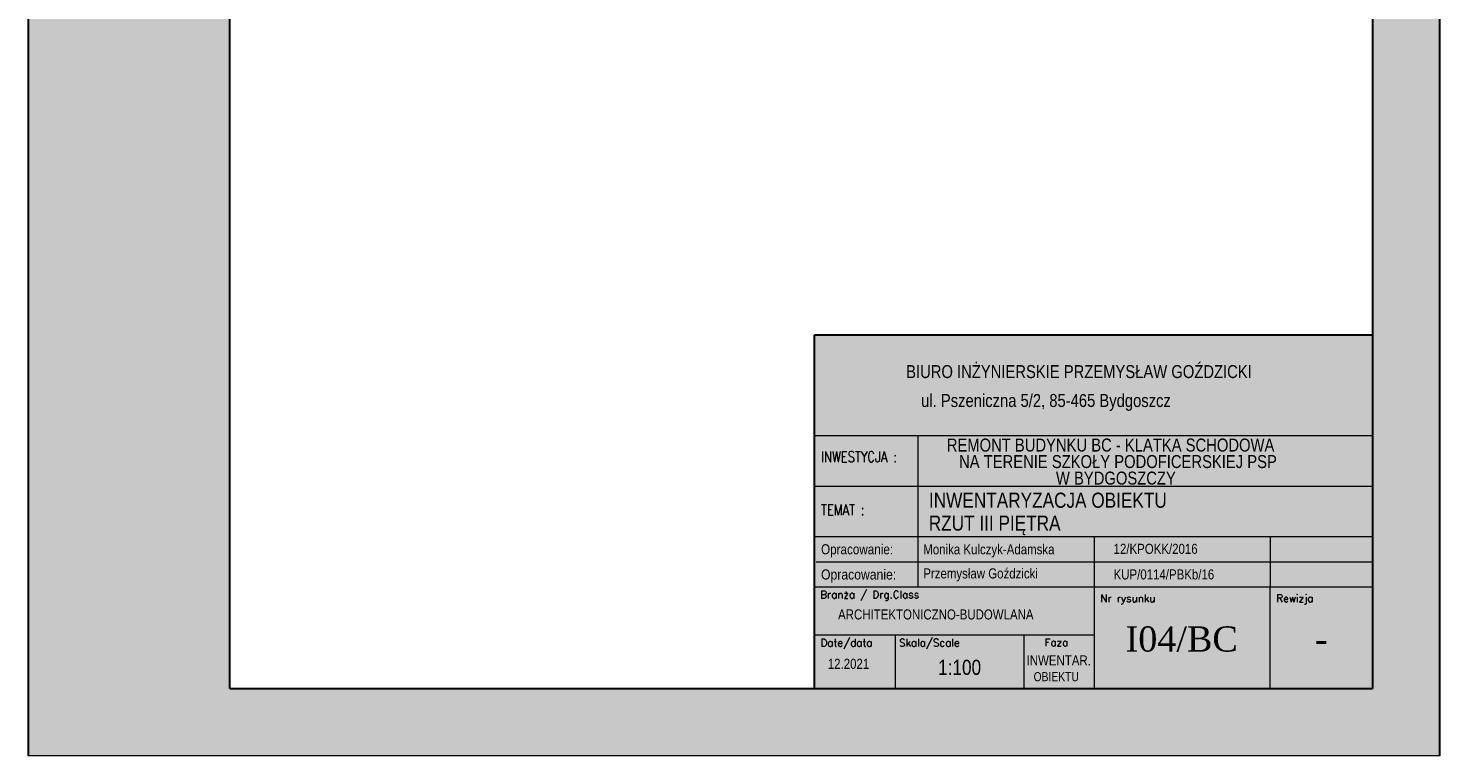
# Model space of a CAD drawing. Header units: millimetres. Extents: x 2046 to 20985, y -3049 to 4498.
# Tile 7 of 19: x 2046 to 4146, y 1140 to 2224. Entities that reach past the tile are written whole.
import ezdxf
from ezdxf.enums import TextEntityAlignment as Align

# ---------------------------------------------------------------- set-up
doc = ezdxf.new("R2010")
doc.units = ezdxf.units.MM
doc.layers.get('0').update_dxf_attribs({"lineweight": 18})
for name, color, linetype, lineweight in [('Cienka', 7, 'Continuous', 18), ('PG_WIDOKOWE_CIENKIE', 1, 'Continuous', 18), ('PG_ŚCIANY_SŁUPY', 4, 'Continuous', 30), ('Przekrojowa', 60, 'Continuous', 18), ('TABC', 1, 'Continuous', 18), ('TABELKA', 7, 'Continuous', 18)]:
    doc.layers.add(name, color=color, linetype=linetype, lineweight=lineweight)
doc.styles.add('BIKTS', font='bikromsw.shx', dxfattribs={"width": 0.85})
doc.styles.add('ROMANC', font='times.ttf', dxfattribs={"height": 20})
doc.styles.add('ROMANS', font='bikromsw.shx', dxfattribs={"width": 0.8})
doc.styles.add('SIMPLEX', font='SIMPLEX')

# ---------------------------------------------------------------- blocks, each defined once
blk = doc.blocks.new('A$C38c5ed0e')
at = {"true_color": 0xffffff}
h = blk.add_hatch(color=7, dxfattribs=at)
h.dxf.hatch_style = 1
h.paths.add_polyline_path([(1107.2, 702), (0, 702), (0, 0), (1107.2, 0)])
at = {"layer": 'Przekrojowa', "color": 18, "lineweight": 30, "true_color": 0x000000}
for p, q in [((0, 0), (0, 702)), ((0, 702), (1107.2, 702))]:
    blk.add_line(p, q, dxfattribs=at)
blk = doc.blocks.new('TAB-SP')
at = {"color": 18, "true_color": 0x000000}
for p, q in [((-5536, 0), (-5536, 3510)), ((-5536, 3510), (0, 3510)), ((0, 3510), (0, 0)), ((-4506, 2008), (-4506, 2508)), ((-5536, 2008), (0, 2008)), ((-4506, 1014), (-4506, 2025)), ((-2760, 1508), (-2760, 531)), ((-1014, 1508), (-1014, 1008)), ((-5520, 1258), (0, 1258)), ((0, 1008), (-5536, 1008)), ((-4506, 1008), (-4506, 1014)), ((-1014, 0), (-1014, 1008)), ((-5536, 0), (0, 0))]:
    blk.add_line(p, q, dxfattribs=at)
at = {"color": 18, "linetype": 'Continuous', "true_color": 0x000000}
for p, q in [((0, 2508), (-5536, 2508)), ((0, 1508), (-5536, 1508)), ((-2760, 531), (-5536, 531)), ((-4733, 0), (-4733, 531)), ((-3457, 0), (-3457, 531)), ((-2760, 531), (-2760, 0))]:
    blk.add_line(p, q, dxfattribs=at)
at = {"color": 18, "true_color": 0x000000, "style": 'ROMANS'}
for s, width, p, p2 in [('Opracowanie:  ', 0.657457, (-5470, 1333), (-4691, 1333)), ('Opracowanie: ', 0.711769, (-5470, 1083), (-4691, 1083))]:
    blk.add_text(s, height=100, dxfattribs=dict(at, width=width)).set_placement(p, p2, align=Align.FIT)
at = {"color": 18, "true_color": 0x000000, "style": 'BIKTS', "width": 0.85}
for tag, p, height in [('TEMAT1', (-4383, 1811), 150), ('TEMAT2', (-4383, 1591), 150), ('PROJEKTOWAł1', (-4383, 1336), 100), ('UPR.NR1', (-2569, 1341), 100), ('PROJEKTOWAŁ2', (-4383, 1086), 100), ('UPR.NR2', (-2569, 1091), 100), ('BRANżA', (-4783, 686), 100), ('DATA', (-5403, 196), 100), ('SKALA', (-4363, 136), 150), ('FAZA', (-3199, 242), 100), ('UPR.NR4', (-3378, 73), 100)]:
    blk.add_attdef(tag, p, '', height=height, dxfattribs=at)
at = {"color": 18, "true_color": 0x000000, "style": 'ROMANC'}
for tag, p in [('NR', (-2075, 368)), ('REWIZJA', (-508, 368))]:
    blk.add_attdef(tag, text='', height=250, dxfattribs=at).set_placement(p, align=Align.CENTER)
at = {"layer": 'TABC', "color": 18, "linetype": 'Continuous', "true_color": 0x000000, "style": 'SIMPLEX'}
for s, p in [('Branża / Drg.Class', (-5478, 896)), ('Nr rysunku', (-2700, 859)), ('Rewizja', (-954, 859)), ('Date/data', (-5475, 418)), ('Skala/Scale', (-4696, 418)), ('Faza', (-3252, 421))]:
    blk.add_text(s, height=74.6, dxfattribs=at).set_placement(p)
at = {"layer": 'TABELKA', "color": 18, "true_color": 0x000000}
for s, height, style, width, p in [('BIURO INŻYNIERSKIE PRZEMYSŁAW GOŹDZICKI', 128.93, 'BIKTS', 0.85, (-4626, 3082)), ('ul. Pszeniczna 5/2, 85-465 Bydgoszcz', 128.93, 'BIKTS', 0.85, (-4477, 2795)), ('REMONT BUDYNKU BC - KLATKA SCHODOWA ', 128.93, 'BIKTS', 0.85, (-4223, 2353)), ('INWESTYCJA :', 105.6, 'SIMPLEX', 0.8, (-5470, 2248)), ('NA TERENIE SZKOŁY PODOFICERSKIEJ PSP ', 128.93, 'BIKTS', 0.85, (-4101, 2189)), ('TEMAT :', 105.6, 'SIMPLEX', 0.8, (-5470, 1721))]:
    blk.add_text(s, height=height, dxfattribs=dict(at, style=style, width=width)).set_placement(p)
at = {"layer": 'TABELKA', "color": 18, "true_color": 0x000000, "insert": (-3140, 2154), "char_height": 128.93, "width": 1530.26, "attachment_point": 1, "style": 'BIKTS'}
blk.add_mtext('W BYDGOSZCZY', dxfattribs=at)
blk = doc.blocks.new('A$C4CFE6BD2')
at = {"true_color": 0xffffff}
h = blk.add_hatch(color=7, dxfattribs=at)
h.dxf.hatch_style = 1
h.paths.add_polyline_path([(100, 2870), (-2000, 2870), (-2000, -100), (100, -100)])
h.paths.add_polyline_path([(-1700, 2770), (0, 2770), (0, 0), (-1700, 0)], flags=16)
at = {"layer": 'Cienka', "color": 1}
for p, q in [((100, 2870), (100, -100)), ((100, -100), (-2000, -100))]:
    blk.add_line(p, q, dxfattribs=at)
at = {"layer": 'PG_ŚCIANY_SŁUPY'}
blk.add_lwpolyline([(100, -100), (100, 2870), (-2000, 2870), (-2000, -100)], dxfattribs=at)
at = {"layer": 'Przekrojowa', "color": 18, "lineweight": 30, "true_color": 0x000000}
for p, q in [((-1700, 0), (-1700, 2770)), ((-1700, 2770), (0, 2770)), ((0, 2770), (0, 0)), ((-1700, 0), (0, 0))]:
    blk.add_line(p, q, dxfattribs=at)

msp = doc.modelspace()

# ---------------------------------------------------------------- block references
at = {"color": 18, "true_color": 0x000000}
ref = msp.add_blockref('TAB-SP', (4046.22, 1240.32), dxfattribs=dict(at, xscale=0.1499999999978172, yscale=0.1499999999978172, zscale=0.1499999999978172))
ref.add_attrib('TEMAT1', 'INWENTARYZACJA OBIEKTU', (3386.27, 1509.55), dxfattribs={"color": 250, "height": 22.5, "style": 'BIKTS', "width": 0.85})
ref.add_attrib('TEMAT2', 'RZUT III PIĘTRA', (3385.98, 1475.49), dxfattribs={"color": 250, "height": 22.5, "style": 'BIKTS', "width": 0.85})
ref.add_attrib('PROJEKTOWAł1', 'Przemysław Goździcki', (3377.82, 1404.34), dxfattribs={"color": 250, "height": 15, "style": 'BIKTS', "width": 0.85})
ref.add_attrib('UPR.NR1', 'KUP/0114/PBKb/16', (3660.92, 1402.83), dxfattribs={"color": 250, "height": 15, "style": 'BIKTS', "width": 0.85})
ref.add_attrib('PROJEKTOWAł2', 'Monika Kulczyk-Adamska', (3377.82, 1440.22), dxfattribs={"color": 250, "height": 15, "style": 'BIKTS', "width": 0.85})
ref.add_attrib('UPR.NR2', '12/KPOKK/2016', (3660.92, 1440.93), dxfattribs={"color": 250, "height": 15, "style": 'BIKTS', "width": 0.85})
ref.add_attrib('UPR.NR4', 'OBIEKTU', (3541.94, 1251.33), dxfattribs={"color": 250, "height": 13.5, "style": 'BIKTS', "width": 0.85})
ref.add_attrib('BRANżA', 'ARCHITEKTONICZNO-BUDOWLANA', (3251.06, 1343.27), dxfattribs={"color": 250, "height": 15, "style": 'BIKTS', "width": 0.85})
ref.add_attrib('DATA', '12.2021', (3235.74, 1269.77), dxfattribs={"color": 250, "height": 15, "style": 'BIKTS', "width": 0.85})
ref.add_attrib('SKALA', '1:100', (3399.86, 1260.77), dxfattribs={"color": 250, "height": 22.5, "style": 'BIKTS', "width": 0.85})
ref.add_attrib('FAZA', 'INWENTAR.', (3531.55, 1274.88), dxfattribs={"color": 250, "height": 15, "style": 'BIKTS', "width": 0.85})
ref.add_attrib('NR', 'I04/BC', dxfattribs={"color": 250, "height": 37.5, "style": 'ROMANC'}).set_placement((3762.27, 1295.48), align=Align.CENTER)
ref.add_attrib('REWIZJA', '-', dxfattribs={"color": 250, "height": 37.5, "style": 'ROMANC'}).set_placement((3969.95, 1295.48), align=Align.CENTER)
at = {"layer": 'PG_WIDOKOWE_CIENKIE', "color": 6, "lineweight": 30, "xscale": 0.75, "yscale": 0.75, "zscale": 0.75}
msp.add_blockref('A$C38c5ed0e', (3215.81, 1240.32), dxfattribs=at)
at = {"layer": 'PG_ŚCIANY_SŁUPY'}
msp.add_blockref('A$C4CFE6BD2', (4046.22, 1240.32), dxfattribs=at)

doc.saveas('drawing.dxf')
